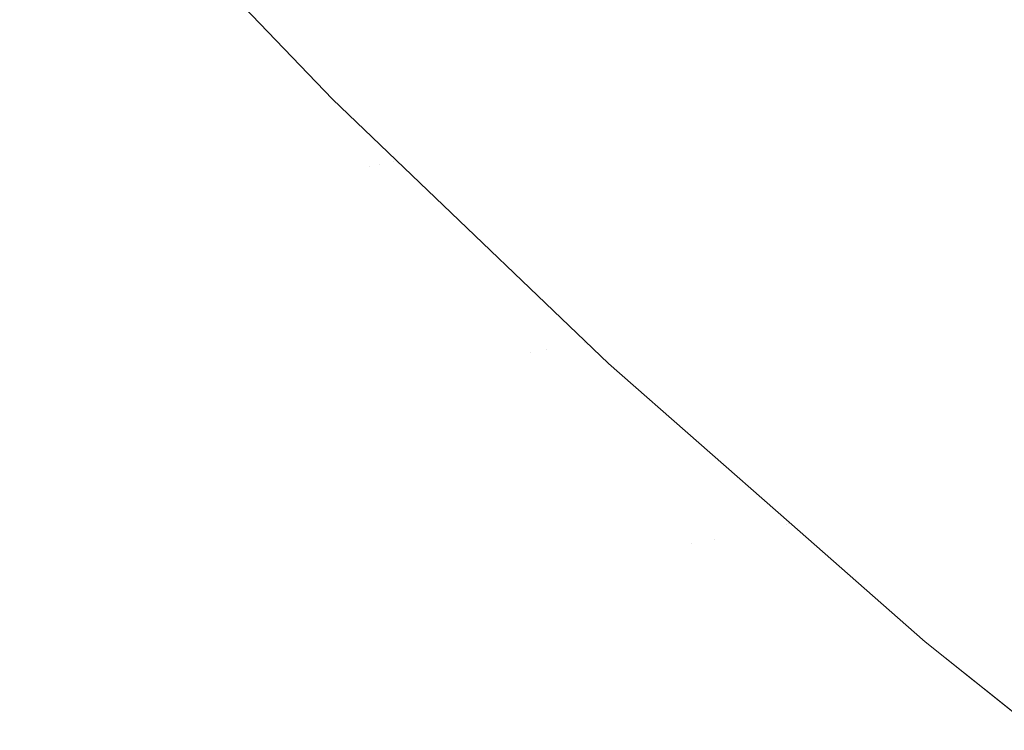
# Model space of a CAD drawing. Header units: centimetres. Extents: x -62 to 63, y 4 to 6.
# Tile 166 of 256: x -19.9759 to -19.9541, y 4.608 to 4.6238. Entities that reach past the tile are written whole.
import ezdxf

# ---------------------------------------------------------------- set-up
doc = ezdxf.new("R2010")
doc.units = ezdxf.units.CM
doc.header["$LTSCALE"] = 2.54
doc.layers.add('Lucido design-1', color=7, linetype='Continuous')

# ---------------------------------------------------------------- blocks, each defined once
blk = doc.blocks.new('Gruppo-4-1')
at = {"color": 7, "linetype": 'Continuous', "lineweight": 9}
blk.add_3dface([(-61.851453, 5.900212, -2276.22217), (-61.851453, 4.300212, -2276.22217), (62.978378, 4.300212, -2276.22217), (62.978378, 5.900212, -2276.22217)], dxfattribs=at)
for points, invisible_edges in [([(-19.955255, 4.627448, -2276.684208), (-19.95421, 4.62763, -2276.683058), (-19.950412, 4.623792, -2276.683058), (-19.951447, 4.623601, -2276.684208)], 15), ([(-19.951447, 4.623601, -2276.684208), (-19.952449, 4.623416, -2276.68536), (-19.956266, 4.627273, -2276.68536), (-19.955255, 4.627448, -2276.684208)], 15), ([(-19.957244, 4.627103, -2276.686516), (-19.956266, 4.627273, -2276.68536), (-19.952449, 4.623416, -2276.68536), (-19.953418, 4.623237, -2276.686516)], 15), ([(-19.959098, 4.626781, -2276.688833), (-19.958188, 4.626939, -2276.687674), (-19.954353, 4.623064, -2276.687674), (-19.955255, 4.622898, -2276.688833)], 15), ([(-19.953418, 4.623237, -2276.686516), (-19.954353, 4.623064, -2276.687674), (-19.958188, 4.626939, -2276.687674), (-19.957244, 4.627103, -2276.686516)], 15), ([(-19.955255, 4.622898, -2276.688833), (-19.956124, 4.622738, -2276.689995), (-19.959974, 4.626629, -2276.689995), (-19.959098, 4.626781, -2276.688833)], 15), ([(-19.960817, 4.626482, -2276.691158), (-19.959974, 4.626629, -2276.689995), (-19.956124, 4.622738, -2276.689995), (-19.956959, 4.622584, -2276.691158)], 15), ([(-19.962403, 4.626207, -2276.693488), (-19.961627, 4.626342, -2276.692323), (-19.957761, 4.622435, -2276.692323), (-19.95853, 4.622294, -2276.693488)], 15), ([(-19.956959, 4.622584, -2276.691158), (-19.957761, 4.622435, -2276.692323), (-19.961627, 4.626342, -2276.692323), (-19.960817, 4.626482, -2276.691158)], 15), ([(-19.963856, 4.625955, -2276.695821), (-19.963146, 4.626078, -2276.694654), (-19.959267, 4.622158, -2276.694654), (-19.95997, 4.622028, -2276.695821)], 15), ([(-19.95853, 4.622294, -2276.693488), (-19.959267, 4.622158, -2276.694654), (-19.963146, 4.626078, -2276.694654), (-19.962403, 4.626207, -2276.693488)], 15), ([(-19.95997, 4.622028, -2276.695821), (-19.960641, 4.621904, -2276.696987), (-19.964533, 4.625837, -2276.696987), (-19.963856, 4.625955, -2276.695821)], 15), ([(-19.96128, 4.621786, -2276.698154), (-19.961886, 4.621674, -2276.699319), (-19.965789, 4.625619, -2276.699319), (-19.965178, 4.625725, -2276.698154)], 15), ([(-19.965178, 4.625725, -2276.698154), (-19.964533, 4.625837, -2276.696987), (-19.960641, 4.621904, -2276.696987), (-19.96128, 4.621786, -2276.698154)], 15), ([(-19.967431, 4.625334, -2276.702812), (-19.966916, 4.625423, -2276.701649), (-19.963002, 4.621468, -2276.701649), (-19.963512, 4.621374, -2276.702812)], 15), ([(-19.96246, 4.621569, -2276.700485), (-19.963002, 4.621468, -2276.701649), (-19.966916, 4.625423, -2276.701649), (-19.966369, 4.625518, -2276.700485)], 15), ([(-19.966369, 4.625518, -2276.700485), (-19.965789, 4.625619, -2276.699319), (-19.961886, 4.621674, -2276.699319), (-19.96246, 4.621569, -2276.700485)], 15), ([(-19.968366, 4.625172, -2276.705134), (-19.967914, 4.62525, -2276.703974), (-19.963991, 4.621286, -2276.703974), (-19.964439, 4.621203, -2276.705134)], 15), ([(-19.963512, 4.621374, -2276.702812), (-19.963991, 4.621286, -2276.703974), (-19.967914, 4.62525, -2276.703974), (-19.967431, 4.625334, -2276.702812)], 15), ([(-19.965242, 4.621055, -2276.707447), (-19.965597, 4.62099, -2276.7086), (-19.969535, 4.624969, -2276.7086), (-19.969176, 4.625031, -2276.707447)], 15), ([(-19.969176, 4.625031, -2276.707447), (-19.968786, 4.625099, -2276.706291), (-19.964856, 4.621126, -2276.706291), (-19.965242, 4.621055, -2276.707447)], 15), ([(-19.964439, 4.621203, -2276.705134), (-19.964856, 4.621126, -2276.706291), (-19.968786, 4.625099, -2276.706291), (-19.968366, 4.625172, -2276.705134)], 15), ([(-19.970876, 4.624736, -2276.714322), (-19.970667, 4.624772, -2276.713185), (-19.966719, 4.620783, -2276.713185), (-19.966927, 4.620744, -2276.714322)], 15), ([(-19.966483, 4.620826, -2276.712043), (-19.966719, 4.620783, -2276.713185), (-19.970667, 4.624772, -2276.713185), (-19.970429, 4.624813, -2276.712043)], 15), ([(-19.970429, 4.624813, -2276.712043), (-19.970161, 4.62486, -2276.710899), (-19.966217, 4.620875, -2276.710899), (-19.966483, 4.620826, -2276.712043)], 15), ([(-19.965922, 4.62093, -2276.709751), (-19.966217, 4.620875, -2276.710899), (-19.970161, 4.62486, -2276.710899), (-19.969863, 4.624912, -2276.709751)], 15), ([(-19.969863, 4.624912, -2276.709751), (-19.969535, 4.624969, -2276.7086), (-19.965597, 4.62099, -2276.7086), (-19.965922, 4.62093, -2276.709751)], 15), ([(-19.972125, 4.624519, -2276.929448), (-19.972, 4.62454, -2276.928615), (-19.96804, 4.620539, -2276.928615), (-19.968164, 4.620516, -2276.929448)], 15), ([(-19.967932, 4.620559, -2276.927788), (-19.96804, 4.620539, -2276.928615), (-19.972, 4.62454, -2276.928615), (-19.971891, 4.624559, -2276.927788)], 15), ([(-19.971891, 4.624559, -2276.927788), (-19.971798, 4.624576, -2276.926967), (-19.96784, 4.620576, -2276.926967), (-19.967932, 4.620559, -2276.927788)], 15), ([(-19.96784, 4.620576, -2276.926967), (-19.971798, 4.624576, -2276.926967), (-19.97172, 4.624589, -2276.926152)], 11), ([(-19.97172, 4.624589, -2276.926152), (-19.971657, 4.6246, -2276.925344), (-19.9677, 4.620602, -2276.925344), (-19.96784, 4.620576, -2276.926967)], 15), ([(-19.971575, 4.624614, -2276.923745), (-19.967619, 4.620617, -2276.923745), (-19.9677, 4.620602, -2276.925344), (-19.971657, 4.6246, -2276.925344)], 15), ([(-19.971575, 4.624614, -2276.923745), (-19.971518, 4.624648, -2276.92217), (-19.968983, 4.622, -2276.92217)], 9), ([(-19.968983, 4.622, -2276.92217), (-19.967619, 4.620617, -2276.923745), (-19.971575, 4.624614, -2276.923745)], 11), ([(-19.968983, 4.622, -2276.72217), (-19.971518, 4.624648, -2276.72217), (-19.971534, 4.624621, -2276.721063)], 10), ([(-19.971534, 4.624621, -2276.721063), (-19.971494, 4.624628, -2276.71995), (-19.967539, 4.620631, -2276.71995), (-19.967579, 4.620624, -2276.721063)], 15), ([(-19.971534, 4.624621, -2276.721063), (-19.967579, 4.620624, -2276.721063), (-19.968983, 4.622, -2276.72217)], 11), ([(-19.971518, 4.624648, -2276.72217), (-19.968983, 4.622, -2276.72217), (-19.968983, 4.622, -2276.92217), (-19.971518, 4.624648, -2276.92217)], 10), ([(-19.967472, 4.620644, -2276.718833), (-19.967539, 4.620631, -2276.71995), (-19.971494, 4.624628, -2276.71995), (-19.971427, 4.62464, -2276.718833)], 15), ([(-19.971427, 4.62464, -2276.718833), (-19.971331, 4.624657, -2276.717712), (-19.967377, 4.620661, -2276.717712), (-19.967472, 4.620644, -2276.718833)], 15), ([(-19.967255, 4.620684, -2276.716586), (-19.967377, 4.620661, -2276.717712), (-19.971331, 4.624657, -2276.717712), (-19.971208, 4.624678, -2276.716586)], 15), ([(-19.971208, 4.624678, -2276.716586), (-19.971057, 4.624704, -2276.715456), (-19.967105, 4.620711, -2276.715456), (-19.967255, 4.620684, -2276.716586)], 15), ([(-19.966927, 4.620744, -2276.714322), (-19.967105, 4.620711, -2276.715456), (-19.971057, 4.624704, -2276.715456), (-19.970876, 4.624736, -2276.714322)], 15), ([(-19.969256, 4.620314, -2276.93457), (-19.9695, 4.620269, -2276.935444), (-19.973474, 4.624285, -2276.935444), (-19.973227, 4.624327, -2276.93457)], 15), ([(-19.973227, 4.624327, -2276.93457), (-19.973, 4.624367, -2276.933702), (-19.969031, 4.620356, -2276.933702), (-19.969256, 4.620314, -2276.93457)], 15), ([(-19.968823, 4.620394, -2276.932839), (-19.969031, 4.620356, -2276.933702), (-19.973, 4.624367, -2276.933702), (-19.97279, 4.624403, -2276.932839)], 15), ([(-19.97279, 4.624403, -2276.932839), (-19.972598, 4.624437, -2276.931982), (-19.968633, 4.62043, -2276.931982), (-19.968823, 4.620394, -2276.932839)], 15), ([(-19.96846, 4.620461, -2276.931131), (-19.968633, 4.62043, -2276.931982), (-19.972598, 4.624437, -2276.931982), (-19.972423, 4.624467, -2276.931131)], 15), ([(-19.972423, 4.624467, -2276.931131), (-19.972266, 4.624494, -2276.930287), (-19.968303, 4.62049, -2276.930287), (-19.96846, 4.620461, -2276.931131)], 15), ([(-19.968164, 4.620516, -2276.929448), (-19.968303, 4.62049, -2276.930287), (-19.972266, 4.624494, -2276.930287), (-19.972125, 4.624519, -2276.929448)], 15), ([(-19.970346, 4.620113, -2276.938101), (-19.970667, 4.620054, -2276.938998), (-19.974652, 4.62408, -2276.938998), (-19.974327, 4.624136, -2276.938101)], 15), ([(-19.974327, 4.624136, -2276.938101), (-19.974023, 4.624189, -2276.93721), (-19.970045, 4.620169, -2276.93721), (-19.970346, 4.620113, -2276.938101)], 15), ([(-19.969763, 4.620221, -2276.936324), (-19.970045, 4.620169, -2276.93721), (-19.974023, 4.624189, -2276.93721), (-19.973739, 4.624239, -2276.936324)], 15), ([(-19.973739, 4.624239, -2276.936324), (-19.973474, 4.624285, -2276.935444), (-19.9695, 4.620269, -2276.935444), (-19.969763, 4.620221, -2276.936324)], 15), ([(-19.971754, 4.619854, -2276.941722), (-19.972159, 4.619779, -2276.942641), (-19.976157, 4.623819, -2276.942641), (-19.975748, 4.62389, -2276.941722)], 15), ([(-19.975748, 4.62389, -2276.941722), (-19.975362, 4.623957, -2276.940809), (-19.971371, 4.619924, -2276.940809), (-19.971754, 4.619854, -2276.941722)], 15), ([(-19.971009, 4.619991, -2276.939901), (-19.971371, 4.619924, -2276.940809), (-19.975362, 4.623957, -2276.940809), (-19.974996, 4.62402, -2276.939901)], 15), ([(-19.974996, 4.62402, -2276.939901), (-19.974652, 4.62408, -2276.938998), (-19.970667, 4.620054, -2276.938998), (-19.971009, 4.619991, -2276.939901)], 15), ([(-19.977516, 4.623583, -2276.945427), (-19.97704, 4.623665, -2276.944493), (-19.973034, 4.619617, -2276.944493), (-19.973506, 4.61953, -2276.945427)], 15), ([(-19.972585, 4.6197, -2276.943564), (-19.973034, 4.619617, -2276.944493), (-19.97704, 4.623665, -2276.944493), (-19.976587, 4.623744, -2276.943564)], 15), ([(-19.976587, 4.623744, -2276.943564), (-19.976157, 4.623819, -2276.942641), (-19.972159, 4.619779, -2276.942641), (-19.972585, 4.6197, -2276.943564)], 15), ([(-19.978538, 4.623405, -2276.94731), (-19.978015, 4.623496, -2276.946366), (-19.974, 4.619439, -2276.946366), (-19.974519, 4.619343, -2276.94731)], 15), ([(-19.973506, 4.61953, -2276.945427), (-19.974, 4.619439, -2276.946366), (-19.978015, 4.623496, -2276.946366), (-19.977516, 4.623583, -2276.945427)], 15), ([(-19.979657, 4.623211, -2276.949212), (-19.979085, 4.62331, -2276.948259), (-19.975061, 4.619243, -2276.948259), (-19.975627, 4.619139, -2276.949212)], 15), ([(-19.974519, 4.619343, -2276.94731), (-19.975061, 4.619243, -2276.948259), (-19.979085, 4.62331, -2276.948259), (-19.978538, 4.623405, -2276.94731)], 15), ([(-19.949336, 4.619352, -2276.686516), (-19.950262, 4.619171, -2276.687674), (-19.954353, 4.623064, -2276.687674), (-19.953418, 4.623237, -2276.686516)], 15), ([(-19.975627, 4.619139, -2276.949212), (-19.976218, 4.61903, -2276.95017), (-19.980254, 4.623107, -2276.95017), (-19.979657, 4.623211, -2276.949212)], 15), ([(-19.955255, 4.622898, -2276.688833), (-19.954353, 4.623064, -2276.687674), (-19.950262, 4.619171, -2276.687674), (-19.951155, 4.618996, -2276.688833)], 15), ([(-19.951155, 4.618996, -2276.688833), (-19.952016, 4.618828, -2276.689995), (-19.956124, 4.622738, -2276.689995), (-19.955255, 4.622898, -2276.688833)], 15), ([(-19.952843, 4.618666, -2276.691158), (-19.953637, 4.61851, -2276.692323), (-19.957761, 4.622435, -2276.692323), (-19.956959, 4.622584, -2276.691158)], 15), ([(-19.956959, 4.622584, -2276.691158), (-19.956124, 4.622738, -2276.689995), (-19.952016, 4.618828, -2276.689995), (-19.952843, 4.618666, -2276.691158)], 15), ([(-19.95853, 4.622294, -2276.693488), (-19.957761, 4.622435, -2276.692323), (-19.953637, 4.61851, -2276.692323), (-19.954399, 4.618361, -2276.693488)], 15), ([(-19.95997, 4.622028, -2276.695821), (-19.959267, 4.622158, -2276.694654), (-19.955128, 4.618218, -2276.694654), (-19.955825, 4.618082, -2276.695821)], 15), ([(-19.954399, 4.618361, -2276.693488), (-19.955128, 4.618218, -2276.694654), (-19.959267, 4.622158, -2276.694654), (-19.95853, 4.622294, -2276.693488)], 15), ([(-19.968983, 4.622, -2276.92217), (-19.967569, 4.620645, -2276.92217), (-19.967619, 4.620617, -2276.923745)], 10), ([(-19.967569, 4.620645, -2276.92217), (-19.968983, 4.622, -2276.92217), (-19.968983, 4.622, -2276.72217), (-19.967569, 4.620645, -2276.72217)], 10), ([(-19.967579, 4.620624, -2276.721063), (-19.967569, 4.620645, -2276.72217), (-19.968983, 4.622, -2276.72217)], 9), ([(-19.955825, 4.618082, -2276.695821), (-19.956489, 4.617952, -2276.696987), (-19.960641, 4.621904, -2276.696987), (-19.95997, 4.622028, -2276.695821)], 15), ([(-19.957121, 4.617828, -2276.698154), (-19.957721, 4.617711, -2276.699319), (-19.961886, 4.621674, -2276.699319), (-19.96128, 4.621786, -2276.698154)], 15), ([(-19.96128, 4.621786, -2276.698154), (-19.960641, 4.621904, -2276.696987), (-19.956489, 4.617952, -2276.696987), (-19.957121, 4.617828, -2276.698154)], 15), ([(-19.95829, 4.617599, -2276.700485), (-19.958827, 4.617494, -2276.701649), (-19.963002, 4.621468, -2276.701649), (-19.96246, 4.621569, -2276.700485)], 15), ([(-19.96246, 4.621569, -2276.700485), (-19.961886, 4.621674, -2276.699319), (-19.957721, 4.617711, -2276.699319), (-19.95829, 4.617599, -2276.700485)], 15), ([(-19.964439, 4.621203, -2276.705134), (-19.963991, 4.621286, -2276.703974), (-19.959806, 4.617302, -2276.703974), (-19.960249, 4.617216, -2276.705134)], 15), ([(-19.959332, 4.617395, -2276.702812), (-19.959806, 4.617302, -2276.703974), (-19.963991, 4.621286, -2276.703974), (-19.963512, 4.621374, -2276.702812)], 15), ([(-19.963512, 4.621374, -2276.702812), (-19.963002, 4.621468, -2276.701649), (-19.958827, 4.617494, -2276.701649), (-19.959332, 4.617395, -2276.702812)], 15), ([(-19.961044, 4.61706, -2276.707447), (-19.961396, 4.616991, -2276.7086), (-19.965597, 4.62099, -2276.7086), (-19.965242, 4.621055, -2276.707447)], 15), ([(-19.965242, 4.621055, -2276.707447), (-19.964856, 4.621126, -2276.706291), (-19.960662, 4.617135, -2276.706291), (-19.961044, 4.61706, -2276.707447)], 15), ([(-19.960249, 4.617216, -2276.705134), (-19.960662, 4.617135, -2276.706291), (-19.964856, 4.621126, -2276.706291), (-19.964439, 4.621203, -2276.705134)], 15), ([(-19.962274, 4.616819, -2276.712043), (-19.962508, 4.616774, -2276.713185), (-19.966719, 4.620783, -2276.713185), (-19.966483, 4.620826, -2276.712043)], 15), ([(-19.966483, 4.620826, -2276.712043), (-19.966217, 4.620875, -2276.710899), (-19.962011, 4.616871, -2276.710899), (-19.962274, 4.616819, -2276.712043)], 15), ([(-19.961718, 4.616928, -2276.709751), (-19.962011, 4.616871, -2276.710899), (-19.966217, 4.620875, -2276.710899), (-19.965922, 4.62093, -2276.709751)], 15), ([(-19.965922, 4.62093, -2276.709751), (-19.965597, 4.62099, -2276.7086), (-19.961396, 4.616991, -2276.7086), (-19.961718, 4.616928, -2276.709751)], 15), ([(-19.963617, 4.616556, -2276.926967), (-19.96784, 4.620576, -2276.926967), (-19.9677, 4.620602, -2276.925344), (-19.963479, 4.616584, -2276.925344)], 15), ([(-19.963479, 4.616584, -2276.925344), (-19.9677, 4.620602, -2276.925344), (-19.967619, 4.620617, -2276.923745), (-19.963398, 4.616599, -2276.923745)], 15), ([(-19.963398, 4.616599, -2276.923745), (-19.967619, 4.620617, -2276.923745), (-19.967569, 4.620645, -2276.92217)], 11), ([(-19.967569, 4.620645, -2276.72217), (-19.967579, 4.620624, -2276.721063), (-19.963358, 4.616607, -2276.721063)], 11), ([(-19.967579, 4.620624, -2276.721063), (-19.967539, 4.620631, -2276.71995), (-19.963319, 4.616615, -2276.71995), (-19.963358, 4.616607, -2276.721063)], 15), ([(-19.967569, 4.620645, -2276.92217), (-19.962859, 4.616132, -2276.92217), (-19.963398, 4.616599, -2276.923745)], 10), ([(-19.967569, 4.620645, -2276.72217), (-19.962859, 4.616132, -2276.72217), (-19.962859, 4.616132, -2276.92217), (-19.967569, 4.620645, -2276.92217)], 10), ([(-19.963358, 4.616607, -2276.721063), (-19.962859, 4.616132, -2276.72217), (-19.967569, 4.620645, -2276.72217)], 9), ([(-19.963253, 4.616628, -2276.718833), (-19.963319, 4.616615, -2276.71995), (-19.967539, 4.620631, -2276.71995), (-19.967472, 4.620644, -2276.718833)], 15), ([(-19.967472, 4.620644, -2276.718833), (-19.967377, 4.620661, -2276.717712), (-19.963159, 4.616646, -2276.717712), (-19.963253, 4.616628, -2276.718833)], 15), ([(-19.963038, 4.61667, -2276.716586), (-19.963159, 4.616646, -2276.717712), (-19.967377, 4.620661, -2276.717712), (-19.967255, 4.620684, -2276.716586)], 15), ([(-19.967255, 4.620684, -2276.716586), (-19.967105, 4.620711, -2276.715456), (-19.96289, 4.616699, -2276.715456), (-19.963038, 4.61667, -2276.716586)], 15), ([(-19.962713, 4.616734, -2276.714322), (-19.96289, 4.616699, -2276.715456), (-19.967105, 4.620711, -2276.715456), (-19.966927, 4.620744, -2276.714322)], 15), ([(-19.966927, 4.620744, -2276.714322), (-19.966719, 4.620783, -2276.713185), (-19.962508, 4.616774, -2276.713185), (-19.962713, 4.616734, -2276.714322)], 15), ([(-19.96459, 4.616366, -2276.932839), (-19.964796, 4.616326, -2276.933702), (-19.969031, 4.620356, -2276.933702), (-19.968823, 4.620394, -2276.932839)], 15), ([(-19.968823, 4.620394, -2276.932839), (-19.968633, 4.62043, -2276.931982), (-19.964402, 4.616403, -2276.931982), (-19.96459, 4.616366, -2276.932839)], 15), ([(-19.964231, 4.616436, -2276.931131), (-19.964402, 4.616403, -2276.931982), (-19.968633, 4.62043, -2276.931982), (-19.96846, 4.620461, -2276.931131)], 15), ([(-19.96846, 4.620461, -2276.931131), (-19.968303, 4.62049, -2276.930287), (-19.964076, 4.616467, -2276.930287), (-19.964231, 4.616436, -2276.931131)], 15), ([(-19.964076, 4.616467, -2276.930287), (-19.968303, 4.62049, -2276.930287), (-19.968164, 4.620516, -2276.929448)], 11), ([(-19.968164, 4.620516, -2276.929448), (-19.96804, 4.620539, -2276.928615), (-19.963815, 4.616518, -2276.928615), (-19.964076, 4.616467, -2276.930287)], 15), ([(-19.963815, 4.616518, -2276.928615), (-19.96804, 4.620539, -2276.928615), (-19.967932, 4.620559, -2276.927788)], 11), ([(-19.967932, 4.620559, -2276.927788), (-19.96784, 4.620576, -2276.926967), (-19.963617, 4.616556, -2276.926967), (-19.963815, 4.616518, -2276.928615)], 15), ([(-19.970346, 4.620113, -2276.938101), (-19.970045, 4.620169, -2276.93721), (-19.965801, 4.616129, -2276.93721), (-19.966099, 4.616071, -2276.938101)], 15), ([(-19.965522, 4.616184, -2276.936324), (-19.965801, 4.616129, -2276.93721), (-19.970045, 4.620169, -2276.93721), (-19.969763, 4.620221, -2276.936324)], 15), ([(-19.969763, 4.620221, -2276.936324), (-19.9695, 4.620269, -2276.935444), (-19.965261, 4.616235, -2276.935444), (-19.965522, 4.616184, -2276.936324)], 15), ([(-19.96502, 4.616282, -2276.93457), (-19.965261, 4.616235, -2276.935444), (-19.9695, 4.620269, -2276.935444), (-19.969256, 4.620314, -2276.93457)], 15), ([(-19.969256, 4.620314, -2276.93457), (-19.969031, 4.620356, -2276.933702), (-19.964796, 4.616326, -2276.933702), (-19.96502, 4.616282, -2276.93457)], 15), ([(-19.966755, 4.615942, -2276.939901), (-19.967114, 4.615872, -2276.940809), (-19.971371, 4.619924, -2276.940809), (-19.971009, 4.619991, -2276.939901)], 15), ([(-19.971009, 4.619991, -2276.939901), (-19.970667, 4.620054, -2276.938998), (-19.966417, 4.616008, -2276.938998), (-19.966755, 4.615942, -2276.939901)], 15), ([(-19.966099, 4.616071, -2276.938101), (-19.966417, 4.616008, -2276.938998), (-19.970667, 4.620054, -2276.938998), (-19.970346, 4.620113, -2276.938101)], 15), ([(-19.972585, 4.6197, -2276.943564), (-19.972159, 4.619779, -2276.942641), (-19.967894, 4.615719, -2276.942641), (-19.968316, 4.615637, -2276.943564)], 15), ([(-19.967493, 4.615798, -2276.941722), (-19.967894, 4.615719, -2276.942641), (-19.972159, 4.619779, -2276.942641), (-19.971754, 4.619854, -2276.941722)], 15), ([(-19.971754, 4.619854, -2276.941722), (-19.971371, 4.619924, -2276.940809), (-19.967114, 4.615872, -2276.940809), (-19.967493, 4.615798, -2276.941722)], 15), ([(-19.969228, 4.615458, -2276.945427), (-19.969717, 4.615362, -2276.946366), (-19.974, 4.619439, -2276.946366), (-19.973506, 4.61953, -2276.945427)], 15), ([(-19.973506, 4.61953, -2276.945427), (-19.973034, 4.619617, -2276.944493), (-19.968761, 4.61555, -2276.944493), (-19.969228, 4.615458, -2276.945427)], 15), ([(-19.968316, 4.615637, -2276.943564), (-19.968761, 4.61555, -2276.944493), (-19.973034, 4.619617, -2276.944493), (-19.972585, 4.6197, -2276.943564)], 15), ([(-19.97023, 4.615262, -2276.94731), (-19.970767, 4.615157, -2276.948259), (-19.975061, 4.619243, -2276.948259), (-19.974519, 4.619343, -2276.94731)], 15), ([(-19.974519, 4.619343, -2276.94731), (-19.974, 4.619439, -2276.946366), (-19.969717, 4.615362, -2276.946366), (-19.97023, 4.615262, -2276.94731)], 15), ([(-19.971328, 4.615047, -2276.949212), (-19.971914, 4.614932, -2276.95017), (-19.976218, 4.61903, -2276.95017), (-19.975627, 4.619139, -2276.949212)], 15), ([(-19.975627, 4.619139, -2276.949212), (-19.975061, 4.619243, -2276.948259), (-19.970767, 4.615157, -2276.948259), (-19.971328, 4.615047, -2276.949212)], 15), ([(-19.972524, 4.614813, -2276.951132), (-19.97316, 4.614688, -2276.952099), (-19.977477, 4.618797, -2276.952099), (-19.976835, 4.618916, -2276.951132)], 15), ([(-19.976835, 4.618916, -2276.951132), (-19.976218, 4.61903, -2276.95017), (-19.971914, 4.614932, -2276.95017), (-19.972524, 4.614813, -2276.951132)], 15), ([(-19.973822, 4.614559, -2276.953069), (-19.97451, 4.614424, -2276.954044), (-19.97884, 4.618546, -2276.954044), (-19.978146, 4.618674, -2276.953069)], 15), ([(-19.978146, 4.618674, -2276.953069), (-19.977477, 4.618797, -2276.952099), (-19.97316, 4.614688, -2276.952099), (-19.973822, 4.614559, -2276.953069)], 15), ([(-19.975225, 4.614284, -2276.955022), (-19.975967, 4.614139, -2276.956004), (-19.980311, 4.618275, -2276.956004), (-19.979562, 4.618413, -2276.955022)], 15), ([(-19.979562, 4.618413, -2276.955022), (-19.97884, 4.618546, -2276.954044), (-19.97451, 4.614424, -2276.954044), (-19.975225, 4.614284, -2276.955022)], 15), ([(-19.954399, 4.618361, -2276.693488), (-19.953637, 4.61851, -2276.692323), (-19.949248, 4.614569, -2276.692323), (-19.950001, 4.614413, -2276.693488)], 15), ([(-19.955825, 4.618082, -2276.695821), (-19.955128, 4.618218, -2276.694654), (-19.950723, 4.614263, -2276.694654), (-19.951412, 4.61412, -2276.695821)], 15), ([(-19.950001, 4.614413, -2276.693488), (-19.950723, 4.614263, -2276.694654), (-19.955128, 4.618218, -2276.694654), (-19.954399, 4.618361, -2276.693488)], 15), ([(-19.951412, 4.61412, -2276.695821), (-19.952069, 4.613984, -2276.696987), (-19.956489, 4.617952, -2276.696987), (-19.955825, 4.618082, -2276.695821)], 15), ([(-19.952695, 4.613854, -2276.698154), (-19.953289, 4.613731, -2276.699319), (-19.957721, 4.617711, -2276.699319), (-19.957121, 4.617828, -2276.698154)], 15), ([(-19.957121, 4.617828, -2276.698154), (-19.956489, 4.617952, -2276.696987), (-19.952069, 4.613984, -2276.696987), (-19.952695, 4.613854, -2276.698154)], 15), ([(-19.953851, 4.613614, -2276.700485), (-19.954383, 4.613504, -2276.701649), (-19.958827, 4.617494, -2276.701649), (-19.95829, 4.617599, -2276.700485)], 15), ([(-19.95829, 4.617599, -2276.700485), (-19.957721, 4.617711, -2276.699319), (-19.953289, 4.613731, -2276.699319), (-19.953851, 4.613614, -2276.700485)], 15), ([(-19.954883, 4.6134, -2276.702812), (-19.955352, 4.613303, -2276.703974), (-19.959806, 4.617302, -2276.703974), (-19.959332, 4.617395, -2276.702812)], 15), ([(-19.959332, 4.617395, -2276.702812), (-19.958827, 4.617494, -2276.701649), (-19.954383, 4.613504, -2276.701649), (-19.954883, 4.6134, -2276.702812)], 15), ([(-19.961044, 4.61706, -2276.707447), (-19.960662, 4.617135, -2276.706291), (-19.956199, 4.613127, -2276.706291), (-19.956577, 4.613049, -2276.707447)], 15), ([(-19.955791, 4.613212, -2276.705134), (-19.956199, 4.613127, -2276.706291), (-19.960662, 4.617135, -2276.706291), (-19.960249, 4.617216, -2276.705134)], 15), ([(-19.960249, 4.617216, -2276.705134), (-19.959806, 4.617302, -2276.703974), (-19.955352, 4.613303, -2276.703974), (-19.955791, 4.613212, -2276.705134)], 15), ([(-19.957244, 4.612911, -2276.709751), (-19.957533, 4.612851, -2276.710899), (-19.962011, 4.616871, -2276.710899), (-19.961718, 4.616928, -2276.709751)], 15), ([(-19.961718, 4.616928, -2276.709751), (-19.961396, 4.616991, -2276.7086), (-19.956925, 4.612977, -2276.7086), (-19.957244, 4.612911, -2276.709751)], 15), ([(-19.956577, 4.613049, -2276.707447), (-19.956925, 4.612977, -2276.7086), (-19.961396, 4.616991, -2276.7086), (-19.961044, 4.61706, -2276.707447)], 15), ([(-19.95855, 4.61264, -2276.716586), (-19.95867, 4.612615, -2276.717712), (-19.963159, 4.616646, -2276.717712), (-19.963038, 4.61667, -2276.716586)], 15), ([(-19.963038, 4.61667, -2276.716586), (-19.96289, 4.616699, -2276.715456), (-19.958403, 4.61267, -2276.715456), (-19.95855, 4.61264, -2276.716586)], 15), ([(-19.958228, 4.612707, -2276.714322), (-19.958403, 4.61267, -2276.715456), (-19.96289, 4.616699, -2276.715456), (-19.962713, 4.616734, -2276.714322)], 15), ([(-19.962713, 4.616734, -2276.714322), (-19.962508, 4.616774, -2276.713185), (-19.958025, 4.612749, -2276.713185), (-19.958228, 4.612707, -2276.714322)], 15), ([(-19.957793, 4.612797, -2276.712043), (-19.958025, 4.612749, -2276.713185), (-19.962508, 4.616774, -2276.713185), (-19.962274, 4.616819, -2276.712043)], 15), ([(-19.962274, 4.616819, -2276.712043), (-19.962011, 4.616871, -2276.710899), (-19.957533, 4.612851, -2276.710899), (-19.957793, 4.612797, -2276.712043)], 15), ([(-19.964231, 4.616436, -2276.931131), (-19.964076, 4.616467, -2276.930287), (-19.959577, 4.612427, -2276.930287), (-19.959899, 4.61236, -2276.931982)], 15), ([(-19.963815, 4.616518, -2276.928615), (-19.959319, 4.61248, -2276.928615), (-19.959577, 4.612427, -2276.930287), (-19.964076, 4.616467, -2276.930287)], 15), ([(-19.963617, 4.616556, -2276.926967), (-19.959123, 4.612521, -2276.926967), (-19.959319, 4.61248, -2276.928615), (-19.963815, 4.616518, -2276.928615)], 15), ([(-19.963479, 4.616584, -2276.925344), (-19.958986, 4.612549, -2276.925344), (-19.959123, 4.612521, -2276.926967), (-19.963617, 4.616556, -2276.926967)], 15), ([(-19.963398, 4.616599, -2276.923745), (-19.958906, 4.612566, -2276.923745), (-19.958986, 4.612549, -2276.925344), (-19.963479, 4.616584, -2276.925344)], 15), ([(-19.958906, 4.612566, -2276.923745), (-19.963398, 4.616599, -2276.923745), (-19.962859, 4.616132, -2276.92217)], 11), ([(-19.963358, 4.616607, -2276.721063), (-19.963319, 4.616615, -2276.71995), (-19.958828, 4.612582, -2276.71995), (-19.958867, 4.612574, -2276.721063)], 15), ([(-19.962859, 4.616132, -2276.72217), (-19.963358, 4.616607, -2276.721063), (-19.958867, 4.612574, -2276.721063)], 11), ([(-19.958762, 4.612596, -2276.718833), (-19.958828, 4.612582, -2276.71995), (-19.963319, 4.616615, -2276.71995), (-19.963253, 4.616628, -2276.718833)], 15), ([(-19.963253, 4.616628, -2276.718833), (-19.963159, 4.616646, -2276.717712), (-19.95867, 4.612615, -2276.717712), (-19.958762, 4.612596, -2276.718833)], 15), ([(-19.965522, 4.616184, -2276.936324), (-19.965261, 4.616235, -2276.935444), (-19.96075, 4.612184, -2276.935444), (-19.961007, 4.61213, -2276.936324)], 15), ([(-19.960511, 4.612233, -2276.93457), (-19.96075, 4.612184, -2276.935444), (-19.965261, 4.616235, -2276.935444), (-19.96502, 4.616282, -2276.93457)], 15), ([(-19.96502, 4.616282, -2276.93457), (-19.964796, 4.616326, -2276.933702), (-19.960289, 4.612279, -2276.933702), (-19.960511, 4.612233, -2276.93457)], 15), ([(-19.960289, 4.612279, -2276.933702), (-19.964796, 4.616326, -2276.933702), (-19.96459, 4.616366, -2276.932839)], 11), ([(-19.96459, 4.616366, -2276.932839), (-19.964402, 4.616403, -2276.931982), (-19.959899, 4.61236, -2276.931982), (-19.960289, 4.612279, -2276.933702)], 15), ([(-19.959899, 4.61236, -2276.931982), (-19.964402, 4.616403, -2276.931982), (-19.964231, 4.616436, -2276.931131)], 11), ([(-19.966755, 4.615942, -2276.939901), (-19.966417, 4.616008, -2276.938998), (-19.961893, 4.611947, -2276.938998), (-19.962228, 4.611877, -2276.939901)], 15), ([(-19.961579, 4.612012, -2276.938101), (-19.961893, 4.611947, -2276.938998), (-19.966417, 4.616008, -2276.938998), (-19.966099, 4.616071, -2276.938101)], 15), ([(-19.966099, 4.616071, -2276.938101), (-19.965801, 4.616129, -2276.93721), (-19.961283, 4.612073, -2276.93721), (-19.961579, 4.612012, -2276.938101)], 15), ([(-19.961007, 4.61213, -2276.936324), (-19.961283, 4.612073, -2276.93721), (-19.965801, 4.616129, -2276.93721), (-19.965522, 4.616184, -2276.936324)], 15), ([(-19.962859, 4.616132, -2276.92217), (-19.958847, 4.612609, -2276.92217), (-19.958906, 4.612566, -2276.923745)], 10), ([(-19.958847, 4.612609, -2276.92217), (-19.962859, 4.616132, -2276.92217), (-19.962859, 4.616132, -2276.72217), (-19.958847, 4.612609, -2276.72217)], 10), ([(-19.958867, 4.612574, -2276.721063), (-19.958847, 4.612609, -2276.72217), (-19.962859, 4.616132, -2276.72217)], 9), ([(-19.962958, 4.611726, -2276.941722), (-19.963354, 4.611644, -2276.942641), (-19.967894, 4.615719, -2276.942641), (-19.967493, 4.615798, -2276.941722)], 15), ([(-19.967493, 4.615798, -2276.941722), (-19.967114, 4.615872, -2276.940809), (-19.962583, 4.611804, -2276.940809), (-19.962958, 4.611726, -2276.941722)], 15), ([(-19.962228, 4.611877, -2276.939901), (-19.962583, 4.611804, -2276.940809), (-19.967114, 4.615872, -2276.940809), (-19.966755, 4.615942, -2276.939901)], 15), ([(-19.963772, 4.611557, -2276.943564), (-19.964212, 4.611466, -2276.944493), (-19.968761, 4.61555, -2276.944493), (-19.968316, 4.615637, -2276.943564)], 15), ([(-19.968316, 4.615637, -2276.943564), (-19.967894, 4.615719, -2276.942641), (-19.963354, 4.611644, -2276.942641), (-19.963772, 4.611557, -2276.943564)], 15), ([(-19.97023, 4.615262, -2276.94731), (-19.969717, 4.615362, -2276.946366), (-19.965159, 4.611269, -2276.946366), (-19.965666, 4.611164, -2276.94731)], 15), ([(-19.964674, 4.61137, -2276.945427), (-19.965159, 4.611269, -2276.946366), (-19.969717, 4.615362, -2276.946366), (-19.969228, 4.615458, -2276.945427)], 15), ([(-19.969228, 4.615458, -2276.945427), (-19.968761, 4.61555, -2276.944493), (-19.964212, 4.611466, -2276.944493), (-19.964674, 4.61137, -2276.945427)], 15), ([(-19.971328, 4.615047, -2276.949212), (-19.970767, 4.615157, -2276.948259), (-19.966198, 4.611054, -2276.948259), (-19.966753, 4.610939, -2276.949212)], 15), ([(-19.965666, 4.611164, -2276.94731), (-19.966198, 4.611054, -2276.948259), (-19.970767, 4.615157, -2276.948259), (-19.97023, 4.615262, -2276.94731)], 15), ([(-19.972524, 4.614813, -2276.951132), (-19.971914, 4.614932, -2276.95017), (-19.967332, 4.610819, -2276.95017), (-19.967936, 4.610693, -2276.951132)], 15), ([(-19.966753, 4.610939, -2276.949212), (-19.967332, 4.610819, -2276.95017), (-19.971914, 4.614932, -2276.95017), (-19.971328, 4.615047, -2276.949212)], 15), ([(-19.967936, 4.610693, -2276.951132), (-19.968565, 4.610563, -2276.952099), (-19.97316, 4.614688, -2276.952099), (-19.972524, 4.614813, -2276.951132)], 15), ([(-19.96922, 4.610427, -2276.953069), (-19.969901, 4.610286, -2276.954044), (-19.97451, 4.614424, -2276.954044), (-19.973822, 4.614559, -2276.953069)], 15), ([(-19.973822, 4.614559, -2276.953069), (-19.97316, 4.614688, -2276.952099), (-19.968565, 4.610563, -2276.952099), (-19.96922, 4.610427, -2276.953069)], 15), ([(-19.970608, 4.610139, -2276.955022), (-19.971342, 4.609987, -2276.956004), (-19.975967, 4.614139, -2276.956004), (-19.975225, 4.614284, -2276.955022)], 15), ([(-19.975225, 4.614284, -2276.955022), (-19.97451, 4.614424, -2276.954044), (-19.969901, 4.610286, -2276.954044), (-19.970608, 4.610139, -2276.955022)], 15), ([(-19.976736, 4.613989, -2276.95699), (-19.975967, 4.614139, -2276.956004), (-19.971342, 4.609987, -2276.956004), (-19.972103, 4.609829, -2276.95699)], 15), ([(-19.978359, 4.613671, -2276.958971), (-19.977533, 4.613832, -2276.957979), (-19.972892, 4.609666, -2276.957979), (-19.973709, 4.609496, -2276.958971)], 15), ([(-19.972103, 4.609829, -2276.95699), (-19.972892, 4.609666, -2276.957979), (-19.977533, 4.613832, -2276.957979), (-19.976736, 4.613989, -2276.95699)], 15), ([(-19.973709, 4.609496, -2276.958971), (-19.974555, 4.609321, -2276.959966), (-19.979213, 4.613504, -2276.959966), (-19.978359, 4.613671, -2276.958971)], 15), ([(-19.949138, 4.609617, -2276.700485), (-19.949663, 4.609502, -2276.701649), (-19.954383, 4.613504, -2276.701649), (-19.953851, 4.613614, -2276.700485)], 15), ([(-19.980097, 4.613331, -2276.960964), (-19.979213, 4.613504, -2276.959966), (-19.974555, 4.609321, -2276.959966), (-19.975429, 4.60914, -2276.960964)], 15), ([(-19.950158, 4.609393, -2276.702812), (-19.950621, 4.609291, -2276.703974), (-19.955352, 4.613303, -2276.703974), (-19.954883, 4.6134, -2276.702812)], 15), ([(-19.954883, 4.6134, -2276.702812), (-19.954383, 4.613504, -2276.701649), (-19.949663, 4.609502, -2276.701649), (-19.950158, 4.609393, -2276.702812)], 15), ([(-19.975429, 4.60914, -2276.960964), (-19.976333, 4.608952, -2276.961965), (-19.98101, 4.613152, -2276.961965), (-19.980097, 4.613331, -2276.960964)], 15), ([(-19.951055, 4.609196, -2276.705134), (-19.951459, 4.609108, -2276.706291), (-19.956199, 4.613127, -2276.706291), (-19.955791, 4.613212, -2276.705134)], 15), ([(-19.955791, 4.613212, -2276.705134), (-19.955352, 4.613303, -2276.703974), (-19.950621, 4.609291, -2276.703974), (-19.951055, 4.609196, -2276.705134)], 15), ([(-19.957244, 4.612911, -2276.709751), (-19.956925, 4.612977, -2276.7086), (-19.952177, 4.60895, -2276.7086), (-19.952492, 4.608881, -2276.709751)], 15), ([(-19.951833, 4.609026, -2276.707447), (-19.952177, 4.60895, -2276.7086), (-19.956925, 4.612977, -2276.7086), (-19.956577, 4.613049, -2276.707447)], 15), ([(-19.956577, 4.613049, -2276.707447), (-19.956199, 4.613127, -2276.706291), (-19.951459, 4.609108, -2276.706291), (-19.951833, 4.609026, -2276.707447)], 15), ([(-19.958228, 4.612707, -2276.714322), (-19.958025, 4.612749, -2276.713185), (-19.953264, 4.608711, -2276.713185), (-19.953465, 4.608667, -2276.714322)], 15), ([(-19.953035, 4.608762, -2276.712043), (-19.953264, 4.608711, -2276.713185), (-19.958025, 4.612749, -2276.713185), (-19.957793, 4.612797, -2276.712043)], 15), ([(-19.957793, 4.612797, -2276.712043), (-19.957533, 4.612851, -2276.710899), (-19.952778, 4.608818, -2276.710899), (-19.953035, 4.608762, -2276.712043)], 15), ([(-19.952492, 4.608881, -2276.709751), (-19.952778, 4.608818, -2276.710899), (-19.957533, 4.612851, -2276.710899), (-19.957244, 4.612911, -2276.709751)], 15), ([(-19.954544, 4.608431, -2276.928615), (-19.959319, 4.61248, -2276.928615), (-19.959123, 4.612521, -2276.926967), (-19.95435, 4.608473, -2276.926967)], 15), ([(-19.95435, 4.608473, -2276.926967), (-19.959123, 4.612521, -2276.926967), (-19.958986, 4.612549, -2276.925344), (-19.954215, 4.608503, -2276.925344)], 15), ([(-19.954215, 4.608503, -2276.925344), (-19.958986, 4.612549, -2276.925344), (-19.958906, 4.612566, -2276.923745), (-19.954135, 4.60852, -2276.923745)], 15), ([(-19.958906, 4.612566, -2276.923745), (-19.958847, 4.612609, -2276.92217), (-19.955825, 4.609955, -2276.92217)], 9), ([(-19.955825, 4.609955, -2276.92217), (-19.954135, 4.60852, -2276.923745), (-19.958906, 4.612566, -2276.923745)], 11), ([(-19.955825, 4.609955, -2276.72217), (-19.958847, 4.612609, -2276.72217), (-19.958867, 4.612574, -2276.721063)], 10), ([(-19.958867, 4.612574, -2276.721063), (-19.958828, 4.612582, -2276.71995), (-19.954058, 4.608537, -2276.71995), (-19.954097, 4.608529, -2276.721063)], 15), ([(-19.958867, 4.612574, -2276.721063), (-19.954097, 4.608529, -2276.721063), (-19.955825, 4.609955, -2276.72217)], 11), ([(-19.958847, 4.612609, -2276.72217), (-19.955825, 4.609955, -2276.72217), (-19.955825, 4.609955, -2276.92217), (-19.958847, 4.612609, -2276.92217)], 10), ([(-19.953993, 4.608552, -2276.718833), (-19.954058, 4.608537, -2276.71995), (-19.958828, 4.612582, -2276.71995), (-19.958762, 4.612596, -2276.718833)], 15), ([(-19.958762, 4.612596, -2276.718833), (-19.95867, 4.612615, -2276.717712), (-19.953902, 4.608572, -2276.717712), (-19.953993, 4.608552, -2276.718833)], 15), ([(-19.953783, 4.608598, -2276.716586), (-19.953902, 4.608572, -2276.717712), (-19.95867, 4.612615, -2276.717712), (-19.95855, 4.61264, -2276.716586)], 15), ([(-19.95855, 4.61264, -2276.716586), (-19.958403, 4.61267, -2276.715456), (-19.953638, 4.608629, -2276.715456), (-19.953783, 4.608598, -2276.716586)], 15), ([(-19.953465, 4.608667, -2276.714322), (-19.953638, 4.608629, -2276.715456), (-19.958403, 4.61267, -2276.715456), (-19.958228, 4.612707, -2276.714322)], 15), ([(-19.955503, 4.60822, -2276.933702), (-19.960289, 4.612279, -2276.933702), (-19.959899, 4.61236, -2276.931982), (-19.955118, 4.608305, -2276.931982)], 15), ([(-19.955118, 4.608305, -2276.931982), (-19.959899, 4.61236, -2276.931982), (-19.959577, 4.612427, -2276.930287), (-19.954799, 4.608375, -2276.930287)], 15), ([(-19.954799, 4.608375, -2276.930287), (-19.959577, 4.612427, -2276.930287), (-19.959319, 4.61248, -2276.928615), (-19.954544, 4.608431, -2276.928615)], 15), ([(-19.956486, 4.608005, -2276.93721), (-19.961283, 4.612073, -2276.93721), (-19.961007, 4.61213, -2276.936324)], 11), ([(-19.961007, 4.61213, -2276.936324), (-19.96075, 4.612184, -2276.935444), (-19.955958, 4.60812, -2276.935444), (-19.956486, 4.608005, -2276.93721)], 15), ([(-19.955958, 4.60812, -2276.935444), (-19.96075, 4.612184, -2276.935444), (-19.960511, 4.612233, -2276.93457)], 11), ([(-19.960511, 4.612233, -2276.93457), (-19.960289, 4.612279, -2276.933702), (-19.955503, 4.60822, -2276.933702), (-19.955958, 4.60812, -2276.935444)], 15), ([(-19.95742, 4.6078, -2276.939901), (-19.957771, 4.607723, -2276.940809), (-19.962583, 4.611804, -2276.940809), (-19.962228, 4.611877, -2276.939901)], 15), ([(-19.962228, 4.611877, -2276.939901), (-19.961893, 4.611947, -2276.938998), (-19.957089, 4.607872, -2276.938998), (-19.95742, 4.6078, -2276.939901)], 15), ([(-19.956778, 4.607941, -2276.938101), (-19.957089, 4.607872, -2276.938998), (-19.961893, 4.611947, -2276.938998), (-19.961579, 4.612012, -2276.938101)], 15), ([(-19.961579, 4.612012, -2276.938101), (-19.961283, 4.612073, -2276.93721), (-19.956486, 4.608005, -2276.93721), (-19.956778, 4.607941, -2276.938101)], 15), ([(-19.963772, 4.611557, -2276.943564), (-19.963354, 4.611644, -2276.942641), (-19.958534, 4.607555, -2276.942641), (-19.958947, 4.607465, -2276.943564)], 15), ([(-19.958142, 4.607641, -2276.941722), (-19.958534, 4.607555, -2276.942641), (-19.963354, 4.611644, -2276.942641), (-19.962958, 4.611726, -2276.941722)], 15), ([(-19.962958, 4.611726, -2276.941722), (-19.962583, 4.611804, -2276.940809), (-19.957771, 4.607723, -2276.940809), (-19.958142, 4.607641, -2276.941722)], 15), ([(-19.964674, 4.61137, -2276.945427), (-19.964212, 4.611466, -2276.944493), (-19.959382, 4.607369, -2276.944493), (-19.959839, 4.607269, -2276.945427)], 15), ([(-19.958947, 4.607465, -2276.943564), (-19.959382, 4.607369, -2276.944493), (-19.964212, 4.611466, -2276.944493), (-19.963772, 4.611557, -2276.943564)], 15), ([(-19.965666, 4.611164, -2276.94731), (-19.965159, 4.611269, -2276.946366), (-19.960318, 4.607164, -2276.946366), (-19.96082, 4.607054, -2276.94731)], 15), ([(-19.959839, 4.607269, -2276.945427), (-19.960318, 4.607164, -2276.946366), (-19.965159, 4.611269, -2276.946366), (-19.964674, 4.61137, -2276.945427)], 15), ([(-19.966753, 4.610939, -2276.949212), (-19.966198, 4.611054, -2276.948259), (-19.961345, 4.606938, -2276.948259), (-19.961894, 4.606818, -2276.949212)], 15), ([(-19.96082, 4.607054, -2276.94731), (-19.961345, 4.606938, -2276.948259), (-19.966198, 4.611054, -2276.948259), (-19.965666, 4.611164, -2276.94731)], 15), ([(-19.967936, 4.610693, -2276.951132), (-19.967332, 4.610819, -2276.95017), (-19.962467, 4.606692, -2276.95017), (-19.963064, 4.606561, -2276.951132)], 15), ([(-19.961894, 4.606818, -2276.949212), (-19.962467, 4.606692, -2276.95017), (-19.967332, 4.610819, -2276.95017), (-19.966753, 4.610939, -2276.949212)], 15), ([(-19.96922, 4.610427, -2276.953069), (-19.968565, 4.610563, -2276.952099), (-19.963686, 4.606425, -2276.952099), (-19.964333, 4.606283, -2276.953069)], 15), ([(-19.963064, 4.606561, -2276.951132), (-19.963686, 4.606425, -2276.952099), (-19.968565, 4.610563, -2276.952099), (-19.967936, 4.610693, -2276.951132)], 15), ([(-19.964333, 4.606283, -2276.953069), (-19.965006, 4.606135, -2276.954044), (-19.969901, 4.610286, -2276.954044), (-19.96922, 4.610427, -2276.953069)], 15), ([(-19.965706, 4.605982, -2276.955022), (-19.966431, 4.605822, -2276.956004), (-19.971342, 4.609987, -2276.956004), (-19.970608, 4.610139, -2276.955022)], 15), ([(-19.970608, 4.610139, -2276.955022), (-19.969901, 4.610286, -2276.954044), (-19.965006, 4.606135, -2276.954044), (-19.965706, 4.605982, -2276.955022)], 15), ([(-19.972103, 4.609829, -2276.95699), (-19.971342, 4.609987, -2276.956004), (-19.966431, 4.605822, -2276.956004), (-19.967184, 4.605657, -2276.95699)], 15), ([(-19.955825, 4.609955, -2276.92217), (-19.949035, 4.604495, -2276.92217), (-19.94908, 4.604466, -2276.923745), (-19.954135, 4.60852, -2276.923745)], 14), ([(-19.955825, 4.609955, -2276.92217), (-19.955825, 4.609955, -2276.72217), (-19.954085, 4.608556, -2276.72217)], 9), ([(-19.954085, 4.608556, -2276.72217), (-19.949035, 4.604495, -2276.72217), (-19.949035, 4.604495, -2276.92217), (-19.955825, 4.609955, -2276.92217)], 10), ([(-19.954097, 4.608529, -2276.721063), (-19.954085, 4.608556, -2276.72217), (-19.955825, 4.609955, -2276.72217)], 9), ([(-19.967184, 4.605657, -2276.95699), (-19.967964, 4.605486, -2276.957979), (-19.972892, 4.609666, -2276.957979), (-19.972103, 4.609829, -2276.95699)], 15), ([(-19.968772, 4.605309, -2276.958971), (-19.969608, 4.605125, -2276.959966), (-19.974555, 4.609321, -2276.959966), (-19.973709, 4.609496, -2276.958971)], 15), ([(-19.973709, 4.609496, -2276.958971), (-19.972892, 4.609666, -2276.957979), (-19.967964, 4.605486, -2276.957979), (-19.968772, 4.605309, -2276.958971)], 15), ([(-19.975429, 4.60914, -2276.960964), (-19.974555, 4.609321, -2276.959966), (-19.969608, 4.605125, -2276.959966), (-19.970472, 4.604936, -2276.960964)], 15), ([(-19.970472, 4.604936, -2276.960964), (-19.971365, 4.60474, -2276.961965), (-19.976333, 4.608952, -2276.961965), (-19.975429, 4.60914, -2276.960964)], 15), ([(-19.977266, 4.608759, -2276.962968), (-19.976333, 4.608952, -2276.961965), (-19.971365, 4.60474, -2276.961965), (-19.972288, 4.604537, -2276.962968)], 15), ([(-19.972288, 4.604537, -2276.962968), (-19.973241, 4.604328, -2276.963974), (-19.978229, 4.608559, -2276.963974), (-19.977266, 4.608759, -2276.962968)], 15), ([(-19.979223, 4.608353, -2276.964981), (-19.978229, 4.608559, -2276.963974), (-19.973241, 4.604328, -2276.963974), (-19.974224, 4.604113, -2276.964981)], 15), ([(-19.954799, 4.608375, -2276.930287), (-19.949735, 4.604314, -2276.930287), (-19.95005, 4.604241, -2276.931982), (-19.955118, 4.608305, -2276.931982)], 15), ([(-19.954544, 4.608431, -2276.928615), (-19.949483, 4.604372, -2276.928615), (-19.949735, 4.604314, -2276.930287), (-19.954799, 4.608375, -2276.930287)], 15), ([(-19.95435, 4.608473, -2276.926967), (-19.949292, 4.604417, -2276.926967), (-19.949483, 4.604372, -2276.928615), (-19.954544, 4.608431, -2276.928615)], 15), ([(-19.954215, 4.608503, -2276.925344), (-19.949158, 4.604448, -2276.925344), (-19.949292, 4.604417, -2276.926967), (-19.95435, 4.608473, -2276.926967)], 15), ([(-19.954135, 4.60852, -2276.923745), (-19.94908, 4.604466, -2276.923745), (-19.949158, 4.604448, -2276.925344), (-19.954215, 4.608503, -2276.925344)], 15), ([(-19.949041, 4.604475, -2276.721063), (-19.949035, 4.604495, -2276.72217), (-19.954085, 4.608556, -2276.72217), (-19.954097, 4.608529, -2276.721063)], 13), ([(-19.954097, 4.608529, -2276.721063), (-19.954058, 4.608537, -2276.71995), (-19.949003, 4.604484, -2276.71995), (-19.949041, 4.604475, -2276.721063)], 15), ([(-19.981304, 4.607921, -2276.967001), (-19.980248, 4.60814, -2276.96599), (-19.975237, 4.60389, -2276.96599), (-19.976281, 4.603661, -2276.967001)], 15), ([(-19.974224, 4.604113, -2276.964981), (-19.975237, 4.60389, -2276.96599), (-19.980248, 4.60814, -2276.96599), (-19.979223, 4.608353, -2276.964981)], 15), ([(-19.955503, 4.60822, -2276.933702), (-19.950431, 4.604153, -2276.933702), (-19.950881, 4.604048, -2276.935444), (-19.955958, 4.60812, -2276.935444)], 15), ([(-19.955118, 4.608305, -2276.931982), (-19.95005, 4.604241, -2276.931982), (-19.950431, 4.604153, -2276.933702), (-19.955503, 4.60822, -2276.933702)], 15), ([(-19.956778, 4.607941, -2276.938101), (-19.956486, 4.608005, -2276.93721), (-19.951402, 4.603927, -2276.93721), (-19.951998, 4.603789, -2276.938998)], 15), ([(-19.955958, 4.60812, -2276.935444), (-19.950881, 4.604048, -2276.935444), (-19.951402, 4.603927, -2276.93721), (-19.956486, 4.608005, -2276.93721)], 15)]:
    blk.add_3dface(points, dxfattribs=dict(at, invisible_edges=invisible_edges))
blk = doc.blocks.new('Gruppo-5-1')
at = {"color": 7}
blk.add_blockref('Gruppo-4-1', (0, 0), dxfattribs=at)

msp = doc.modelspace()

# ---------------------------------------------------------------- block references
at = {"layer": 'Lucido design-1', "color": 7}
msp.add_blockref('Gruppo-5-1', (0, 0), dxfattribs=at)

doc.saveas('drawing.dxf')
